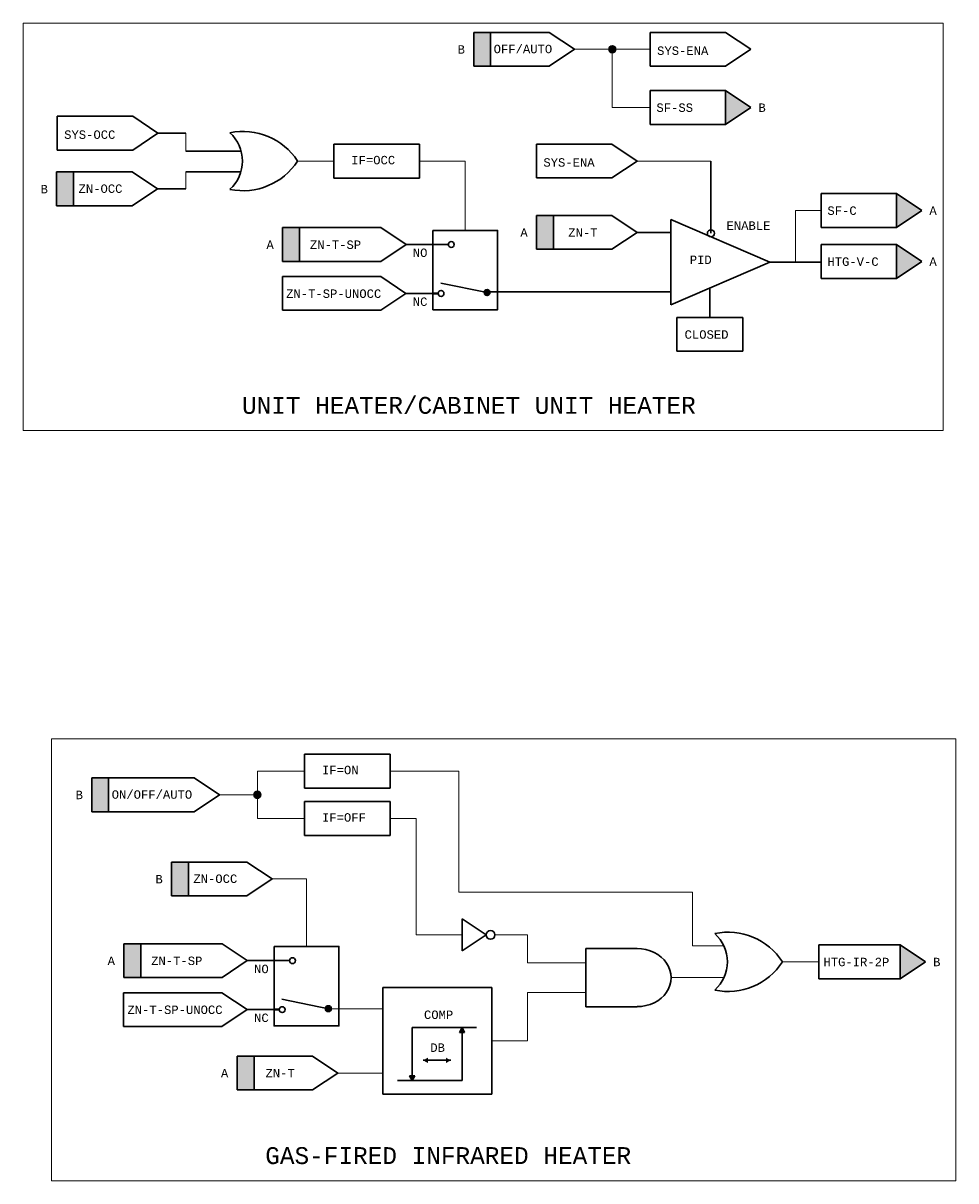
# Model space of a CAD drawing. Header units: inches. Extents: x 2.3 to 32.2, y 0.4 to 19.4.
# Tile 1 of 3: x 2.3 to 13.4, y 5.7 to 19.4. Entities that reach past the tile are written whole.
import ezdxf

# ---------------------------------------------------------------- set-up
doc = ezdxf.new("R2010")
doc.units = ezdxf.units.IN
doc.header["$MEASUREMENT"] = 0
doc.linetypes.add('DOT', pattern=[0.25, 0, -0.25])
for name, color, linetype, lineweight in [('M-ANNO-SYMB', 6, 'Continuous', 30), ('M-ANNO-TEXT', 2, 'Continuous', 30), ('M-DIAG-GRPH', 6, 'Continuous', 13)]:
    doc.layers.add(name, color=color, linetype=linetype, lineweight=lineweight)
doc.styles.add('CONTROLTXT', font='monotxt.shx')

msp = doc.modelspace()

# ---------------------------------------------------------------- hatches: boundary and pattern name
at = {"layer": 'M-ANNO-SYMB'}
for points in [[(7.664, 18.904), (7.664, 19.304), (7.864, 19.304), (7.864, 18.904)], [(9.344, 19.104, 1), (9.261, 19.104, 1)], [(10.643, 18.215), (10.643, 18.615), (10.941, 18.415)], [(2.732, 17.253), (2.732, 17.653), (2.932, 17.653), (2.932, 17.253)], [(12.665, 16.997), (12.665, 17.397), (12.963, 17.197)], [(8.406, 16.738), (8.406, 17.138), (8.607, 17.138), (8.607, 16.738)], [(5.403, 16.594), (5.403, 16.994), (5.603, 16.994), (5.603, 16.594)], [(12.665, 16.394), (12.665, 16.794), (12.963, 16.594)], [(7.857, 16.226, 1), (7.788, 16.226, 1)], [(3.147, 10.086), (3.147, 10.486), (3.347, 10.486), (3.347, 10.086)], [(5.148, 10.286, 1), (5.064, 10.286, 1)], [(4.09, 9.09), (4.09, 9.49), (4.291, 9.49), (4.291, 9.09)], [(3.525, 8.124), (3.525, 8.524), (3.726, 8.524), (3.726, 8.124)], [(12.709, 8.11), (12.709, 8.51), (13.007, 8.31)], [(5.98, 7.756, 1), (5.91, 7.756, 1)], [(4.866, 6.795), (4.866, 7.195), (5.066, 7.195), (5.066, 6.795)], [(7.122, 7.113), (7.065, 7.145), (7.122, 7.176)]]:
    msp.add_hatch(color=256, dxfattribs=at).paths.add_polyline_path(points, flags=16)
at = {"layer": 'M-ANNO-SYMB', "extrusion": (0, 0, -1)}
for points in [[(-7.557, 7.476), (-7.526, 7.534), (-7.495, 7.476)], [(-7.336, 7.113), (-7.393, 7.145), (-7.336, 7.176)], [(-6.935, 6.906), (-6.966, 6.963), (-6.904, 6.963)]]:
    msp.add_hatch(color=256, dxfattribs=at).paths.add_polyline_path(points, flags=16)

# ---------------------------------------------------------------- linework, layer by layer
at = {"layer": 'M-ANNO-SYMB'}
for p, q in [((7.664, 19.304), (7.864, 19.304)), ((7.664, 19.304), (7.664, 18.904)), ((8.557, 19.304), (7.864, 19.304)), ((7.864, 19.304), (7.864, 18.904)), ((8.557, 19.304), (8.855, 19.104)), ((9.75, 19.304), (10.643, 19.304)), ((9.75, 19.304), (9.75, 18.904)), ((10.643, 19.304), (10.941, 19.104)), ((8.557, 18.904), (8.855, 19.104)), ((10.643, 18.904), (10.941, 19.104)), ((7.664, 18.904), (7.864, 18.904)), ((8.557, 18.904), (7.864, 18.904)), ((9.75, 18.904), (10.643, 18.904)), ((9.75, 18.615), (10.643, 18.615)), ((9.75, 18.615), (9.75, 18.215)), ((10.643, 18.615), (10.643, 18.215)), ((10.643, 18.615), (10.941, 18.415)), ((10.643, 18.215), (10.941, 18.415)), ((2.739, 18.311), (2.739, 17.911)), ((2.739, 18.311), (3.632, 18.311)), ((3.632, 18.311), (3.93, 18.111)), ((9.75, 18.215), (10.643, 18.215)), ((3.632, 17.911), (3.93, 18.111)), ((6.009, 17.981), (6.009, 17.58)), ((6.009, 17.981), (7.022, 17.981)), ((7.022, 17.981), (7.022, 17.58)), ((8.405, 17.982), (8.405, 17.582)), ((8.405, 17.982), (9.298, 17.982)), ((9.298, 17.982), (9.596, 17.782)), ((2.739, 17.911), (3.632, 17.911)), ((9.298, 17.582), (9.596, 17.782)), ((2.732, 17.653), (2.932, 17.653)), ((2.732, 17.653), (2.732, 17.253)), ((3.625, 17.653), (2.932, 17.653)), ((2.932, 17.653), (2.932, 17.253)), ((3.625, 17.653), (3.923, 17.453)), ((6.009, 17.58), (7.022, 17.58)), ((8.405, 17.582), (9.298, 17.582)), ((3.625, 17.253), (3.923, 17.453)), ((11.772, 17.397), (12.665, 17.397)), ((11.772, 17.397), (11.772, 16.997)), ((12.665, 17.397), (12.665, 16.997)), ((12.665, 17.397), (12.963, 17.197)), ((2.732, 17.253), (2.932, 17.253)), ((3.625, 17.253), (2.932, 17.253)), ((8.406, 17.138), (8.607, 17.138)), ((8.406, 17.138), (8.406, 16.738)), ((9.299, 17.138), (8.607, 17.138)), ((8.607, 17.138), (8.607, 16.738)), ((9.299, 17.138), (9.597, 16.938)), ((12.665, 16.997), (12.963, 17.197)), ((5.403, 16.994), (6.567, 16.994)), ((5.403, 16.994), (5.403, 16.594)), ((5.403, 16.994), (5.403, 16.594)), ((5.403, 16.994), (5.603, 16.994)), ((5.603, 16.994), (5.603, 16.594)), ((6.567, 16.994), (6.864, 16.794)), ((9.996, 17.089), (9.996, 16.082)), ((9.996, 17.089), (11.166, 16.585)), ((11.772, 16.997), (12.665, 16.997)), ((9.299, 16.738), (9.597, 16.938)), ((6.567, 16.594), (6.864, 16.794)), ((8.406, 16.738), (8.607, 16.738)), ((9.299, 16.738), (8.607, 16.738)), ((11.772, 16.794), (12.665, 16.794)), ((11.772, 16.794), (11.772, 16.394)), ((12.665, 16.794), (12.963, 16.594)), ((12.665, 16.794), (12.665, 16.394)), ((5.403, 16.594), (6.567, 16.594)), ((5.403, 16.594), (5.603, 16.594)), ((9.996, 16.082), (11.166, 16.585)), ((12.665, 16.394), (12.963, 16.594)), ((5.401, 16.416), (5.401, 16.016)), ((5.401, 16.416), (6.565, 16.416)), ((6.565, 16.416), (6.862, 16.216)), ((7.822, 16.226), (7.274, 16.337)), ((11.772, 16.394), (12.665, 16.394)), ((6.565, 16.016), (6.862, 16.216)), ((5.401, 16.016), (6.565, 16.016)), ((10.066, 15.933), (10.848, 15.933)), ((10.066, 15.933), (10.066, 15.533)), ((10.848, 15.933), (10.848, 15.533)), ((10.066, 15.533), (10.848, 15.533)), ((5.663, 10.766), (6.677, 10.766)), ((5.663, 10.766), (5.663, 10.366)), ((6.677, 10.766), (6.677, 10.366)), ((3.147, 10.486), (3.347, 10.486)), ((3.147, 10.486), (3.147, 10.086)), ((4.36, 10.486), (3.347, 10.486)), ((3.347, 10.486), (3.347, 10.086)), ((4.36, 10.486), (4.658, 10.286)), ((4.36, 10.086), (4.658, 10.286)), ((5.663, 10.366), (6.677, 10.366)), ((5.663, 10.206), (6.677, 10.206)), ((5.663, 10.206), (5.663, 9.806)), ((6.677, 10.206), (6.677, 9.806)), ((3.147, 10.086), (3.347, 10.086)), ((4.36, 10.086), (3.347, 10.086)), ((5.663, 9.806), (6.677, 9.806)), ((4.09, 9.49), (4.291, 9.49)), ((4.09, 9.49), (4.09, 9.09)), ((4.983, 9.49), (4.291, 9.49)), ((4.291, 9.49), (4.291, 9.09)), ((4.983, 9.49), (5.281, 9.29)), ((4.983, 9.09), (5.281, 9.29)), ((4.09, 9.09), (4.291, 9.09)), ((4.983, 9.09), (4.291, 9.09)), ((7.529, 8.817), (7.81, 8.628)), ((7.529, 8.817), (7.529, 8.439)), ((7.529, 8.439), (7.81, 8.628)), ((3.525, 8.524), (4.689, 8.524)), ((3.525, 8.524), (3.525, 8.124)), ((3.525, 8.524), (3.525, 8.124)), ((3.525, 8.524), (3.726, 8.524)), ((3.726, 8.524), (3.726, 8.124)), ((4.689, 8.524), (4.987, 8.324)), ((11.744, 8.51), (12.709, 8.51)), ((11.744, 8.51), (11.744, 8.11)), ((12.709, 8.51), (12.709, 8.11)), ((12.709, 8.51), (13.007, 8.31)), ((8.99, 8.466), (8.99, 7.779)), ((8.99, 8.466), (9.597, 8.466)), ((4.689, 8.124), (4.987, 8.324)), ((12.709, 8.11), (13.007, 8.31)), ((3.525, 8.124), (4.689, 8.124)), ((3.525, 8.124), (3.726, 8.124)), ((11.744, 8.11), (12.709, 8.11)), ((3.524, 7.945), (4.687, 7.945)), ((3.524, 7.945), (3.524, 7.545)), ((4.687, 7.945), (4.985, 7.745)), ((6.591, 8.006), (7.877, 8.006)), ((6.591, 6.745), (6.591, 8.006)), ((7.877, 8.006), (7.877, 6.745)), ((5.945, 7.756), (5.396, 7.867)), ((4.687, 7.545), (4.985, 7.745)), ((8.99, 7.779), (9.597, 7.779)), ((3.524, 7.545), (4.687, 7.545)), ((6.935, 7.534), (7.697, 7.534)), ((6.935, 7.534), (6.935, 6.906)), ((7.526, 7.534), (7.495, 7.476)), ((7.526, 7.534), (7.526, 6.906)), ((7.526, 7.534), (7.557, 7.476)), ((7.557, 7.476), (7.495, 7.476)), ((4.866, 7.195), (5.066, 7.195)), ((4.866, 7.195), (4.866, 6.795)), ((5.758, 7.195), (5.066, 7.195)), ((5.066, 7.195), (5.066, 6.795)), ((5.758, 7.195), (6.056, 6.995)), ((7.065, 7.145), (7.393, 7.145)), ((5.758, 6.795), (6.056, 6.995)), ((6.764, 6.906), (7.526, 6.906)), ((6.904, 6.963), (6.966, 6.963)), ((6.935, 6.906), (6.904, 6.963)), ((6.935, 6.906), (6.966, 6.963)), ((4.866, 6.795), (5.066, 6.795)), ((5.758, 6.795), (5.066, 6.795)), ((7.877, 6.745), (6.591, 6.745))]:
    msp.add_line(p, q, dxfattribs=at)
at = {"layer": 'M-ANNO-SYMB', "color": 6}
for p, q in [((3.93, 18.111), (4.259, 18.111)), ((4.916, 17.897), (4.259, 17.897)), ((10.469, 17.782), (10.469, 16.927)), ((4.913, 17.656), (4.259, 17.656)), ((3.923, 17.453), (4.259, 17.453)), ((9.597, 16.938), (9.996, 16.938)), ((6.864, 16.794), (7.364, 16.794)), ((11.166, 16.585), (11.772, 16.585)), ((6.862, 16.216), (7.181, 16.216)), ((7.856, 16.233), (9.996, 16.233)), ((10.457, 16.28), (10.457, 15.933)), ((4.987, 8.324), (5.487, 8.324)), ((4.985, 7.745), (5.303, 7.745))]:
    msp.add_line(p, q, dxfattribs=at)
at = {"layer": 'M-ANNO-SYMB', "color": 6, "lineweight": 40}
for p, q in [((7.181, 16.216), (7.243, 16.216)), ((5.303, 7.745), (5.366, 7.745))]:
    msp.add_line(p, q, dxfattribs=at)
at = {"layer": 'M-ANNO-SYMB'}
for centre, radius in [((9.303, 19.104), 0.0417), ((10.469, 16.927), 0.0417), ((7.399, 16.794), 0.0347), ((7.278, 16.216), 0.0347), ((7.822, 16.226), 0.0347), ((5.106, 10.286), 0.0417), ((7.864, 8.628), 0.0518), ((5.521, 8.324), 0.0347), ((5.4, 7.745), 0.0347), ((5.945, 7.756), 0.0347)]:
    msp.add_circle(centre, radius, dxfattribs=at)
for centre, radius, start, end in [((4.936, 17.362), 0.77, 33.025, 101.623), ((4.483, 17.782), 0.447, 311.5983, 48.4017), ((4.936, 18.201), 0.77, 258.377, 326.975), ((10.67, 7.89), 0.77, 33.025, 101.623), ((10.218, 8.31), 0.447, 311.5983, 48.4017), ((10.67, 8.73), 0.77, 258.377, 326.975)]:
    msp.add_arc(centre, radius, start, end, dxfattribs=at)
msp.add_ellipse((9.597, 8.123), major_axis=(-0.401, 0), ratio=0.85591, start_param=1.570796, end_param=4.712389, dxfattribs=at)
at = {"layer": 'M-ANNO-SYMB', "color": 6, "linetype": 'DOT'}
for p in [(9.303, 19.104), (5.106, 10.286)]:
    msp.add_point(p, dxfattribs=at)
at = {"layer": 'M-ANNO-SYMB'}
for points in [[(7.181, 16.962), (7.947, 16.962), (7.947, 16.022), (7.181, 16.022)], [(5.303, 8.492), (6.07, 8.492), (6.07, 7.552), (5.303, 7.552)]]:
    msp.add_3dface(points, dxfattribs=at)
at = {"layer": 'M-DIAG-GRPH'}
for p, q in [((2.336, 19.413), (13.214, 19.413)), ((2.336, 14.593), (2.336, 19.413)), ((13.214, 19.413), (13.214, 14.593)), ((8.855, 19.104), (9.75, 19.104)), ((9.303, 19.104), (9.303, 18.415)), ((9.75, 18.415), (9.303, 18.415)), ((4.259, 18.111), (4.259, 17.897)), ((5.581, 17.782), (6.009, 17.782)), ((7.022, 17.78), (7.564, 17.78)), ((7.564, 16.962), (7.564, 17.78)), ((9.596, 17.782), (10.469, 17.782)), ((4.259, 17.656), (4.259, 17.453)), ((11.469, 16.585), (11.469, 17.197)), ((11.772, 17.197), (11.469, 17.197)), ((13.214, 14.593), (2.336, 14.593)), ((5.106, 10.286), (5.106, 10.566)), ((5.106, 10.566), (5.663, 10.566)), ((6.677, 10.566), (7.488, 10.566)), ((7.488, 10.566), (7.488, 9.133)), ((4.658, 10.286), (5.106, 10.286)), ((5.106, 10.286), (5.106, 10.006)), ((5.106, 10.006), (5.663, 10.006)), ((6.677, 10.006), (6.983, 10.006)), ((6.983, 10.006), (6.983, 8.628)), ((5.687, 9.29), (5.281, 9.29)), ((5.687, 8.492), (5.687, 9.29)), ((10.251, 9.133), (7.488, 9.133)), ((10.251, 8.498), (10.251, 9.133)), ((7.529, 8.628), (6.983, 8.628)), ((8.3, 8.628), (7.916, 8.628)), ((8.3, 8.298), (8.3, 8.628)), ((10.251, 8.498), (10.624, 8.498)), ((8.99, 8.298), (8.3, 8.298)), ((11.316, 8.31), (11.744, 8.31)), ((9.998, 8.123), (10.624, 8.123)), ((8.99, 7.947), (8.3, 7.947)), ((8.3, 7.947), (8.3, 7.375)), ((6.591, 7.756), (5.98, 7.756)), ((7.877, 7.375), (8.3, 7.375)), ((6.591, 6.995), (6.056, 6.995))]:
    msp.add_line(p, q, dxfattribs=at)
msp.add_3dface([(2.671, 10.948), (13.366, 10.948), (13.366, 5.72), (2.671, 5.72)], dxfattribs=at)

# ---------------------------------------------------------------- texts
at = {"layer": 'M-ANNO-TEXT', "attachment_point": 1, "style": 'CONTROLTXT'}
for s, insert, char_height, width in [('B', (7.474, 19.152), 0.1, 0.10559), ('OFF/AUTO', (7.9, 19.157), 0.1, 0.93166), ('SYS-ENA', (9.833, 19.137), 0.1, 0.2775), ('SF-SS', (9.825, 18.463), 0.1, 0.81804), ('B', (11.031, 18.463), 0.1, 0.1056), ('SYS-OCC', (2.821, 18.144), 0.1, 0.27754), ('IF=OCC', (6.216, 17.843), 0.1, 1.06506), ('SYS-ENA', (8.488, 17.815), 0.1, 0.2775), ('B', (2.542, 17.5), 0.1, 0.10559), ('ZN-OCC', (2.991, 17.505), 0.1, 0.2775), ('SF-C', (11.847, 17.245), 0.1, 0.81804), ('A', (13.053, 17.245), 0.1, 0.10559), ('A', (8.216, 16.986), 0.1, 0.10559), ('ZN-T', (8.782, 16.986), 0.1, 0.2775), ('ENABLE', (10.654, 17.068), 0.1, 0.2775), ('ZN-T-SP', (5.727, 16.842), 0.1, 0.2775), ('A', (5.213, 16.842), 0.1, 0.1056), ('NO', (6.944, 16.747), 0.1, 0.23631), ('PID', (10.219, 16.664), 0.1, 0.18418), ('HTG-V-C', (11.847, 16.642), 0.1, 0.96691), ('A', (13.053, 16.642), 0.1, 0.10559), ('ZN-T-SP-UNOCC', (5.446, 16.263), 0.1, 0.27754), ('NC', (6.944, 16.168), 0.1, 0.2363), ('CLOSED', (10.158, 15.78), 0.1, 0.2775), ('UNIT HEATER/CABINET UNIT HEATER', (4.924, 14.992), 0.2, 6.31742), ('IF=ON', (5.87, 10.629), 0.1, 1.0651), ('B', (2.957, 10.334), 0.1, 0.10559), ('ON/OFF/AUTO', (3.383, 10.339), 0.1, 1.79785), ('IF=OFF', (5.87, 10.068), 0.1, 1.0651), ('B', (3.9, 9.338), 0.1, 0.10559), ('ZN-OCC', (4.349, 9.343), 0.1, 0.2775), ('A', (3.335, 8.372), 0.1, 0.1056), ('ZN-T-SP', (3.85, 8.372), 0.1, 0.2775), ('HTG-IR-2P', (11.8, 8.358), 0.1, 1.1158), ('B', (13.097, 8.358), 0.1, 0.1056), ('NO', (5.067, 8.276), 0.1, 0.23631), ('ZN-T-SP-UNOCC', (3.569, 7.793), 0.1, 0.27754), ('NC', (5.067, 7.698), 0.1, 0.2363), ('COMP', (7.076, 7.734), 0.1, 0.8161), ('DB', (7.151, 7.345), 0.1, 0.2485), ('A', (4.675, 7.043), 0.1, 0.10559), ('ZN-T', (5.202, 7.043), 0.1, 0.27754), ('GAS-FIRED INFRARED HEATER', (5.199, 6.118), 0.2, 5.1671)]:
    msp.add_mtext(s, dxfattribs=dict(at, insert=insert, char_height=char_height, width=width))

doc.saveas('drawing.dxf')
